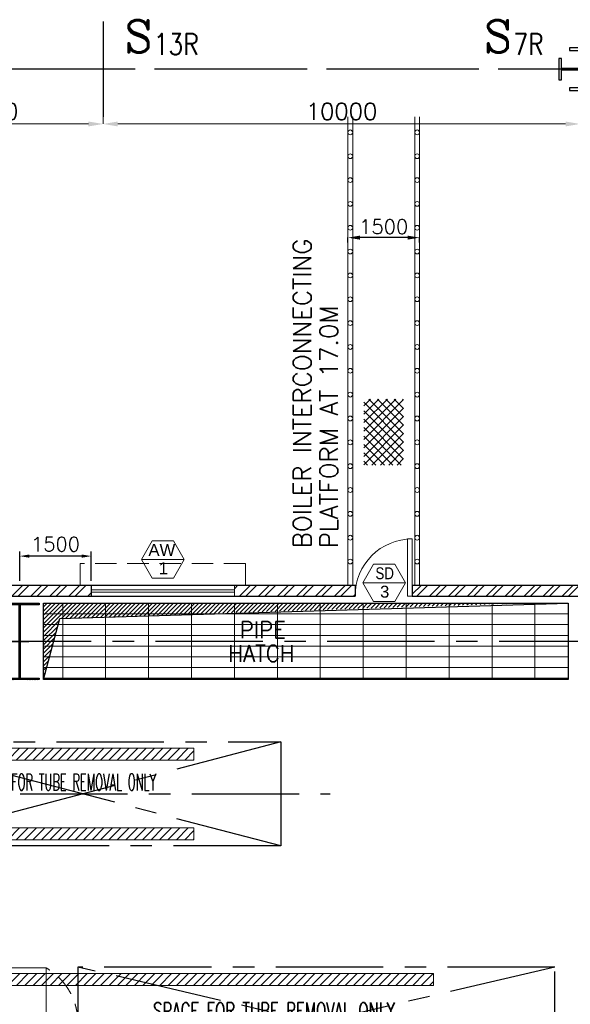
# Model space of a CAD drawing. Header units: inches. Extents: x 306235 to 1392759, y -66369 to 421098.
# Tile 80 of 91: x 515700 to 527241, y 129514 to 150162. Entities that reach past the tile are written whole.
import ezdxf
from ezdxf.enums import TextEntityAlignment as Align

# ---------------------------------------------------------------- set-up
doc = ezdxf.new("R2010")
doc.units = ezdxf.units.IN
doc.header["$LTSCALE"] = 1800
doc.header["$MEASUREMENT"] = 0
for name, pattern in [('1 NORTH ELEVATION$0$NORTH ELEVATION$0$HIDDEN', [0.375, 0.25, -0.125]), ('CENTER', [2, 1.25, -0.25, 0.25, -0.25]), ('CENTER2', [1.125, 0.75, -0.125, 0.125, -0.125]), ('HIDDEN', [0.375, 0.25, -0.125])]:
    doc.linetypes.add(name, pattern=pattern)
doc.layers.get('0').update_dxf_attribs({"color": 253, "lineweight": 9})
for name, color, linetype, lineweight in [('2CON', 1, 'Continuous', 13), ('A-DOOR', 31, 'Continuous', 9), ('A-REMOVABLE GRATING', 252, 'Continuous', 9), ('A-WIN TAG', 3, 'Continuous', 13), ('A-WIN TAG TEXT', 3, 'Continuous', 13), ('EQUIP', 8, 'HIDDEN', 9), ('STEEL', 231, 'Continuous', 18), ('SUNSHADE', 2, '1 NORTH ELEVATION$0$NORTH ELEVATION$0$HIDDEN', 13), ('WALL HATCH', 251, 'Continuous', 13), ('WINDOW', 3, 'Continuous', 13)]:
    doc.layers.add(name, color=color, linetype=linetype, lineweight=lineweight)
for name, color, linetype in [('CEN', 2, 'CENTER'), ('COL', 1, 'Continuous'), ('DIM', 4, 'Continuous'), ('EXPERIMENT', 6, 'Continuous'), ('GRID', 251, 'CENTER'), ('OPENING', 40, 'Continuous'), ('TEXT', 3, 'Continuous'), ('WALL', 6, 'Continuous')]:
    doc.layers.add(name, color=color, linetype=linetype)
doc.styles.add('C4', font='COMPLEX', dxfattribs={"width": 0.75, "height": 625})
doc.styles.add('COMPLEX', font='complex')
doc.styles.add('ROAMNS', font='ROMANS.shx')
doc.styles.add('ROMANS', font='romans.shx')
doc.styles.add('ROMANT', font='romant')
doc.styles.add('S3', font='simplex.shx', dxfattribs={"width": 0.75, "height": 320})
doc.styles.get("Standard").update_dxf_attribs({"font": 'arial.ttf'})
doc.dimstyles.new('DIM INT 1', dxfattribs={"dimtxt": 300, "dimasz": 200, "dimexe": 100, "dimexo": 100, "dimgap": 100, "dimtad": 1, "dimdec": 0, "dimzin": 13, "dimdsep": 46, "dimlunit": 5, "dimtxsty": 'ROAMNS', "dimblk1": 'CLOSEDBLANK', "dimcen": 0.09, "dimclrd": 9, "dimclre": 9, "dimclrt": 4, "dimadec": 0, "dimazin": 0, "dimtfac": 1, "dimtdec": 0, "dimtix": 1, "dimtmove": 2, "dimatfit": 3, "dimfxl": 1, "dimtolj": 1, "dimtzin": 13, "dimarcsym": 0})
doc.dimstyles.new('STANDARD1', dxfattribs={"dimtxt": 300, "dimasz": 250, "dimexe": 0, "dimexo": 0, "dimgap": 80, "dimtad": 1, "dimdec": 0, "dimzin": 0, "dimdsep": 46, "dimtxsty": 'ROMANS', "dimcen": 0, "dimclrd": 4, "dimclre": 4, "dimclrt": 7, "dimadec": 0, "dimazin": 0, "dimtfac": 0.09, "dimtdec": 0, "dimtix": 1, "dimtofl": 0, "dimtmove": 0, "dimatfit": 3, "dimfxl": 1, "dimtolj": 1, "dimtzin": 0, "dimarcsym": 0})
doc.dimstyles.new('USER175', dxfattribs={"dimscale": 175, "dimtxt": 2, "dimasz": 1.75, "dimexe": 0, "dimexo": 0, "dimgap": 0.5, "dimtad": 1, "dimdec": 0, "dimzin": 0, "dimdsep": 46, "dimtxsty": 'ROMANS', "dimcen": 0, "dimclrd": 4, "dimclre": 4, "dimclrt": 4, "dimadec": 0, "dimazin": 0, "dimtfac": 0.09, "dimtdec": 0, "dimtix": 1, "dimtofl": 0, "dimtmove": 0, "dimatfit": 3, "dimfxl": 1, "dimtolj": 1, "dimtzin": 0, "dimarcsym": 0})

# ---------------------------------------------------------------- blocks, each defined once
blk = doc.blocks.new('c colm')
at = {"layer": 'COL'}
h = blk.add_hatch(dxfattribs=at)
h.set_pattern_fill('ANSI31', color=256, scale=200, style=0)
h.set_pattern_definition([(45, (66000, -4e-11), (-17.6776695, 17.6776695), [])])
h.paths.add_polyline_path([(157699, 119449), (157287, 119449), (157287, 119417), (157699, 119417)])
h.paths.add_polyline_path([(157287, 119449), (156874, 119449), (156874, 119417), (157287, 119417)])
h.paths.add_polyline_path([(157299, 120985), (157287, 120985), (157287, 119449), (157299, 119449)])
h.paths.add_polyline_path([(157287, 120985), (157274, 120985), (157274, 119449), (157287, 119449)])
h.paths.add_polyline_path([(157699, 121017), (157287, 121017), (157287, 120985), (157699, 120985)])
h.paths.add_polyline_path([(157287, 121017), (156874, 121017), (156874, 120985), (157287, 120985)])
at = {"layer": 'CEN'}
for p, q in [((157287, 119417), (157287, 121017)), ((157095, 120217), (157478, 120217))]:
    blk.add_line(p, q, dxfattribs=at)
at = {"layer": 'COL'}
for points in [[(156874, 121017), (157699, 121017), (157699, 120985), (156874, 120985)], [(157274, 120985), (157299, 120985), (157299, 119449), (157274, 119449)], [(156874, 119449), (157699, 119449), (157699, 119417), (156874, 119417)]]:
    blk.add_lwpolyline(points, close=True, dxfattribs=at)
blk = doc.blocks.new('*D764')
at = {"layer": 'Defpoints', "color": 0, "transparency": 16777216}
for p in [(0, 0), (4750, -400), (0, -1150)]:
    blk.add_point(p, dxfattribs=at)
at = {"layer": 'DIM', "color": 4, "lineweight": -2, "transparency": 16777216}
for p, q in [((0, 0), (0, -1150)), ((4750, -400), (4750, -1150)), ((4444, -1150), (306, -1150))]:
    blk.add_line(p, q, dxfattribs=at)
at = {"layer": 'DIM', "color": 4, "transparency": 16777216}
for points in [[(306, -1099), (306, -1201), (0, -1150)], [(4444, -1099), (4444, -1201), (4750, -1150)]]:
    blk.add_solid(points, dxfattribs=at)
at = {"layer": 'DIM', "color": 4, "transparency": 16777216, "insert": (2375, -888), "char_height": 350, "attachment_point": 5, "style": 'ROMANS'}
blk.add_mtext('\\A1;4750', dxfattribs=at)
blk = doc.blocks.new('*D765')
at = {"layer": 'Defpoints', "color": 0, "transparency": 16777216}
for p in [(4750, -400), (14750, -450), (14750, -1150)]:
    blk.add_point(p, dxfattribs=at)
at = {"layer": 'DIM', "color": 4, "lineweight": -2, "transparency": 16777216}
for p, q in [((4750, -400), (4750, -1150)), ((14750, -450), (14750, -1150)), ((5056, -1150), (14444, -1150))]:
    blk.add_line(p, q, dxfattribs=at)
at = {"layer": 'DIM', "color": 4, "transparency": 16777216}
for points in [[(5056, -1099), (5056, -1201), (4750, -1150)], [(14444, -1099), (14444, -1201), (14750, -1150)]]:
    blk.add_solid(points, dxfattribs=at)
at = {"layer": 'DIM', "color": 4, "transparency": 16777216, "insert": (9750, -888), "char_height": 350, "attachment_point": 5, "style": 'ROMANS'}
blk.add_mtext('\\A1;10000', dxfattribs=at)
blk = doc.blocks.new('*D927')
at = {"layer": 'Defpoints', "color": 0, "transparency": 16777216}
for p in [(515700, 138913), (515700, 138295), (517200, 138295)]:
    blk.add_point(p, dxfattribs=at)
at = {"layer": 'DIM', "color": 9, "lineweight": -2, "transparency": 16777216}
for p, q in [((515700, 138395), (515700, 139013)), ((517200, 138395), (517200, 139013)), ((517000, 138913), (515900, 138913))]:
    blk.add_line(p, q, dxfattribs=at)
at = {"layer": 'DIM', "color": 9, "transparency": 16777216}
for points in [[(515900, 138946), (515900, 138879), (515700, 138913)], [(517000, 138946), (517000, 138879), (517200, 138913)]]:
    blk.add_solid(points, dxfattribs=at)
at = {"layer": 'DIM', "color": 4, "transparency": 16777216, "insert": (516450, 139163), "char_height": 300, "attachment_point": 5, "style": 'ROAMNS'}
blk.add_mtext('\\A1;1500', dxfattribs=at)
blk = doc.blocks.new('_ClosedBlank')
at = {"color": 0, "linetype": 'ByBlock', "lineweight": -2}
for p, q in [((-1, 0.17), (0, 0)), ((-1, 0.17), (-1, -0.17)), ((0, 0), (-1, -0.17))]:
    blk.add_line(p, q, dxfattribs=at)
blk = doc.blocks.new('*D969')
at = {"layer": 'Defpoints', "color": 0, "transparency": 16777216}
for p in [(522580, 145592), (522580, 145492), (524080, 145492)]:
    blk.add_point(p, dxfattribs=at)
at = {"layer": 'DIM', "color": 4, "lineweight": -2, "transparency": 16777216}
for p, q in [((522580, 145492), (522580, 145592)), ((523830, 145592), (522830, 145592)), ((524080, 145492), (524080, 145592))]:
    blk.add_line(p, q, dxfattribs=at)
at = {"layer": 'DIM', "color": 4, "transparency": 16777216}
for points in [[(522830, 145634), (522830, 145550), (522580, 145592)], [(523830, 145634), (523830, 145550), (524080, 145592)]]:
    blk.add_solid(points, dxfattribs=at)
at = {"layer": 'DIM', "color": 7, "transparency": 16777216, "insert": (523330, 145822), "char_height": 300, "attachment_point": 5, "style": 'ROMANS'}
blk.add_mtext('\\A1;1500', dxfattribs=at)
blk = doc.blocks.new('M_Door Single - 1200 x 2100mm D1-Level 1')
at = {"layer": 'A-DOOR'}
for p, q in [((500, 115), (500, 1315)), ((600, 1315), (500, 1315)), ((600, 115), (600, 1315)), ((600, 115), (500, 115))]:
    blk.add_line(p, q, dxfattribs=at)
blk.add_arc((600, 115), 1200, 90, 180, dxfattribs=at)
blk = doc.blocks.new('A$C69771F75')
at = {"layer": 'OPENING'}
h = blk.add_hatch(dxfattribs=at)
h.set_pattern_fill('ANSI31', color=256, scale=500, style=0)
h.set_pattern_definition([(45, (33194.6, -3e-10), (-44.19417, 44.19417), [])])
h.paths.add_polyline_path([(-4340, 550), (-2440, 550), (-2440, 491), (-4130, 437), (-4340, -550)])
h.paths.add_polyline_path([(-2440, 550), (-740, 550), (-2440, 491)])
at = {"layer": 'STEEL'}
h = blk.add_hatch(dxfattribs=at)
h.set_pattern_fill('ANSI31', color=8, scale=1000, style=0)
h.set_pattern_definition([(45, (9091.21, 436.72), (-88.3883, 88.3883), [])])
h.paths.add_polyline_path([(19673, 1035), (19673, 785), (2630, 785), (2630, 1035)])
h = blk.add_hatch(dxfattribs=at)
h.set_pattern_fill('ANSI31', color=8, scale=1000, style=0)
h.set_pattern_definition([(45, (9091.21, -1383.28), (-88.3883, 88.3883), [])])
h.paths.add_polyline_path([(19673, -785), (19673, -1035), (2630, -1035), (2630, -785)])
at = {"layer": 'CEN', "color": 8, "linetype": 'CENTER'}
for p, q in [((160, 2361), (160, -1415)), ((-1175, 305), (-1175, -305)), ((1530, 210), (1530, -210)), ((8460, 225), (8460, -225)), ((10350, 240), (10350, -252)), ((0, 175), (0, -175)), ((2880, 175), (2880, -175)), ((9180, 175), (9180, -175)), ((1530, -1400), (1530, -1155))]:
    blk.add_line(p, q, dxfattribs=at)
at = {"layer": 'CEN', "color": 8}
for p, q in [((22222, 1170), (12222, -1170)), ((22222, -1170), (12222, 1170)), ((5775, -1350), (5625, -1350)), ((6816, -1350), (6666, -1350))]:
    blk.add_line(p, q, dxfattribs=at)
at = {"layer": 'CEN'}
for p, q in [((-2540, 600), (-2540, -600)), ((-690, 0), (-4618, 0))]:
    blk.add_line(p, q, dxfattribs=at)
at = {"layer": 'CEN', "linetype": 'CENTER'}
blk.add_line((19673, 0), (-1890, 0), dxfattribs=at)
at = {"layer": 'CEN', "color": 8, "linetype": 'CENTER2', "ltscale": 0.25}
for p, q in [((5700, 0), (5700, -1350)), ((6210, 0), (6741, -1350))]:
    blk.add_line(p, q, dxfattribs=at)
at = {"layer": 'CEN', "color": 8}
blk.add_lwpolyline([(22222, 1170), (12222, 1170), (12222, -1170), (22222, -1170)], close=True, dxfattribs=at)
at = {"layer": 'EQUIP', "color": 8, "linetype": 'Continuous'}
for p, q in [((-350, 1170), (-350, -1170)), ((400, 1170), (-350, 1170)), ((400, 1170), (400, -1170)), ((11554, 1155), (400, 1155)), ((11554, 1155), (11554, -1155)), ((-1308, 250), (-1845, 250)), ((-1845, 250), (-1845, -250)), ((-1308, -250), (-1845, -250)), ((400, -1170), (-350, -1170)), ((11554, -1155), (400, -1155)), ((1352, -1400), (1352, -1155)), ((1708, -1400), (1708, -1155)), ((1352, -1400), (1708, -1400))]:
    blk.add_line(p, q, dxfattribs=at)
at = {"layer": 'EQUIP', "color": 8}
for p, q in [((-772, 305), (-1175, 305)), ((-60, -60), (60, 60)), ((-58, 58), (58, -58)), ((2820, -60), (2940, 60)), ((2822, 58), (2938, -58)), ((5670, 0), (5670, -1318)), ((5730, 0), (5730, -1317)), ((6238, 11), (6757, -1308)), ((9120, -60), (9240, 60)), ((9122, 58), (9238, -58)), ((6182, -11), (6702, -1331)), ((-772, -305), (-1175, -305))]:
    blk.add_line(p, q, dxfattribs=at)
blk.add_lwpolyline([(-1175, 305, -0.186311), (-1048, 256, -0.036505), (-1022, 228, -0.032991), (-904, 160, -0.084887), (-877, 0, -0.084887), (-904, -160, -0.032991), (-1022, -228, -0.036505), (-1048, -256, -0.186311), (-1175, -305, -0.186311), (-1302, -256, -0.101773), (-1364, -170, -0.060422), (-1390, -90, -0.046761), (-1398, 0, -0.046761), (-1390, 90, -0.060422), (-1364, 170, -0.101773), (-1302, 256, -0.186311)], format="xyb", close=True, dxfattribs=at)
at = {"layer": 'EQUIP', "color": 8, "linetype": 'Continuous'}
for centre, radius in [((1530, 0), 162), ((5700, 0), 30), ((5700, 0), 30), ((6210, 0), 30), ((6210, 0), 30), ((9180, 0), 94.5), ((9180, 0), 44.5), ((10350, 0), 188), ((10350, 0), 124)]:
    blk.add_circle(centre, radius, dxfattribs=at)
at = {"layer": 'EQUIP', "color": 8, "linetype": 'HIDDEN', "ltscale": 0.3}
blk.add_circle((8460, 0), 178, dxfattribs=at)
at = {"layer": 'EQUIP', "color": 8}
for centre in [(5700, -1350), (6742, -1350)]:
    blk.add_circle(centre, 44.5, dxfattribs=at)
at = {"layer": 'EQUIP', "color": 8, "linetype": 'Continuous'}
for centre, start, end in [((-160, 46), 99.5834, 168.397), ((-160, -46), 191.603, 260.4166)]:
    blk.add_arc(centre, 1140, start, end, dxfattribs=at)
at = {"layer": 'EQUIP', "color": 8}
for centre, radius, start, end in [((10890, 0), 1332, 299.9106, 60.0894), ((-1031, 0), 400, 310.2631, 49.7369)]:
    blk.add_arc(centre, radius, start, end, dxfattribs=at)
at = {"layer": 'OPENING'}
blk.add_lwpolyline([(-740, 550), (-4340, 550), (-4340, -550), (-740, -550)], close=True, dxfattribs=at)
blk.add_lwpolyline([(-4340, -550), (-4130, 437), (-740, 550)], dxfattribs=at)
at = {"layer": 'STEEL', "color": 8}
for points in [[(2630, 785), (19673, 785), (19673, 1035), (2630, 1035)], [(2630, -1035), (19673, -1035), (19673, -785), (2630, -785)]]:
    blk.add_lwpolyline(points, close=True, dxfattribs=at)
at = {"layer": 'EQUIP', "color": 8, "linetype": 'Continuous', "style": 'ROMANS', "width": 0.9}
for s, p in [('S3', (10547, 67)), ('FS', (-383, -335)), ('S1', (1692, -276)), ('RS', (2957, -261)), ('S11', (7801, -246)), ('RS', (8722, -261)), ('S2', (1375, -1101))]:
    blk.add_text(s, height=200, dxfattribs=at).set_placement(p)
at = {"layer": 'EQUIP', "color": 8, "linetype": 'Continuous', "insert": (9040, 50), "char_height": 200, "attachment_point": 9, "style": 'ROMANS'}
blk.add_mtext('\\A1;S4', dxfattribs=at)
at = {"layer": 'EXPERIMENT', "color": 8, "style": 'COMPLEX', "width": 0.8}
blk.add_text('H.P. HEATER-8', height=500, dxfattribs=at).set_placement((2368, -2550))
at = {"layer": 'TEXT', "color": 8, "style": 'ROMANS', "width": 0.8}
blk.add_text('REF.', height=250, rotation=90, dxfattribs=at).set_placement((97, 1878))
at = {"layer": 'TEXT', "color": 3, "style": 'ROMANS', "width": 0.8}
for s, p in [('3600X1100MM', (-5697, 1288)), ('OPENING', (-5286, 888))]:
    blk.add_text(s, height=300, dxfattribs=at).set_placement(p)
at = {"layer": 'TEXT', "color": 8}
for s, height, style, width, p in [('SPACE FOR TUBE REMOVAL ONLY', 350, 'ROMANS', 0.65, (13801, 75)), ('H.P. HEATER-8', 300, 'ROMANT', 0.75, (2942, 91)), ('EL.18.85M', 300, 'ROMANT', 0.75, (3480, -379))]:
    blk.add_text(s, height=height, dxfattribs=dict(at, style=style, width=width)).set_placement(p)
at = {"layer": 'DIM'}
blk.add_leader([(-2660, 550), (-3247, 1238), (-5697, 1238)], dimstyle='STANDARD1', dxfattribs=at)
blk = doc.blocks.new('A$C02D06DBF')
at = {"layer": 'OPENING'}
h = blk.add_hatch(dxfattribs=at)
h.set_pattern_fill('ANSI31', color=256, scale=500, style=0)
h.set_pattern_definition([(45, (33194.6, -3e-10), (-44.19417, 44.19417), [])])
h.paths.add_polyline_path([(-4340, 550), (-2440, 550), (-2440, 491), (-4130, 437), (-4340, -550)])
h.paths.add_polyline_path([(-2440, 550), (-740, 550), (-2440, 491)])
at = {"layer": 'STEEL'}
h = blk.add_hatch(dxfattribs=at)
h.set_pattern_fill('ANSI31', color=8, scale=1000, style=0)
h.set_pattern_definition([(45, (-10663.04, 1498.69), (-88.38835, 88.38835), [])])
h.paths.add_polyline_path([(1920, 960), (1920, 710), (16155, 710), (16155, 960)])
h = blk.add_hatch(dxfattribs=at)
h.set_pattern_fill('ANSI31', color=8, scale=1000, style=0)
h.set_pattern_definition([(45, (-10663.04, -171.31), (-88.38835, 88.38835), [])])
h.paths.add_polyline_path([(1920, -710), (1920, -960), (16155, -960), (16155, -710)])
at = {"layer": 'CEN', "color": 8}
for p, q in [((160, 1787), (160, -1345)), ((17975, -1090), (9675, 1090)), ((17975, 1090), (9675, -1090)), ((0, 843), (0, -175)), ((-1175, -305), (-1175, 305)), ((-1890, 0), (19007, 0))]:
    blk.add_line(p, q, dxfattribs=at)
at = {"layer": 'CEN', "color": 8, "linetype": 'CENTER'}
for p, q in [((960, 1333), (960, -175)), ((2170, -175), (2170, 175)), ((5760, 175), (5760, -175)), ((7170, -175), (7170, 175))]:
    blk.add_line(p, q, dxfattribs=at)
at = {"layer": 'CEN'}
for p, q in [((-2540, 600), (-2540, -600)), ((-690, 0), (-4618, 0)), ((-690, 0), (-3790, 0))]:
    blk.add_line(p, q, dxfattribs=at)
at = {"layer": 'CEN', "color": 8, "linetype": 'CENTER2', "ltscale": 0.25}
for p, q in [((4260, 0), (4260, -1270)), ((4770, 0), (5278, -1270)), ((4185, -1270), (4335, -1270)), ((5203, -1270), (5353, -1270))]:
    blk.add_line(p, q, dxfattribs=at)
at = {"layer": 'CEN', "color": 8}
blk.add_lwpolyline([(9675, 1090), (17975, 1090), (17975, -1090), (9675, -1090)], close=True, dxfattribs=at)
at = {"layer": 'EQUIP', "color": 8}
for p, q in [((-350, -1170), (-350, 1170)), ((400, 1170), (-350, 1170)), ((400, -1170), (400, 1170)), ((400, 1090), (9025, 1090)), ((9025, -1090, 150), (9025, 1090, 150)), ((-772, 305), (-1175, 305)), ((60, -60), (-60, 60)), ((58, 58), (-58, -58)), ((2230, -60), (2110, 60)), ((2228, 58), (2112, -58)), ((4230, 0, 150), (4230, -1238, 150)), ((4290, 0, 150), (4290, -1237, 150)), ((4798, 11, 150), (5294, -1228, 150)), ((7230, -60), (7110, 60)), ((7228, 58), (7112, -58)), ((4742, -11, 150), (5238, -1251, 150)), ((-772, -305), (-1175, -305)), ((400, -1170), (-350, -1170)), ((400, -1090), (9025, -1090))]:
    blk.add_line(p, q, dxfattribs=at)
at = {"layer": 'EQUIP', "color": 8, "linetype": 'Continuous'}
for p, q in [((-1308, 250), (-1845, 250)), ((-1845, -250), (-1845, 250)), ((-1308, -250), (-1845, -250)), ((824, -1090), (824, -1300)), ((1096, -1090), (1096, -1300)), ((1096, -1300), (824, -1300))]:
    blk.add_line(p, q, dxfattribs=at)
at = {"layer": 'EQUIP', "color": 8}
blk.add_lwpolyline([(-1175, -305, 0.186311), (-1048, -256, 0.036505), (-1022, -228, 0.032991), (-904, -160, 0.084887), (-877, 0, 0.084887), (-904, 160, 0.032991), (-1022, 228, 0.036505), (-1048, 256, 0.186311), (-1175, 305, 0.186311), (-1302, 256, 0.101773), (-1364, 170, 0.060422), (-1390, 90, 0.046761), (-1398, 0, 0.046761), (-1390, -90, 0.060422), (-1364, -170, 0.101773), (-1302, -256, 0.186311)], format="xyb", close=True, dxfattribs=at)
at = {"layer": 'EQUIP', "color": 8, "linetype": 'Continuous'}
for centre, radius in [((960, 0), 110), ((4260, 0), 30), ((4260, 0, 150), 30), ((4770, 0), 30), ((4770, 0, 150), 30), ((7170, 0), 94.5), ((7170, 0), 44.5)]:
    blk.add_circle(centre, radius, dxfattribs=at)
at = {"layer": 'EQUIP', "color": 8, "linetype": 'HIDDEN', "ltscale": 0.3}
blk.add_circle((5760, 0), 136, dxfattribs=at)
at = {"layer": 'EQUIP', "color": 8}
for centre in [(4260, -1270, 150), (5278, -1270, 150)]:
    blk.add_circle(centre, 44.5, dxfattribs=at)
at = {"layer": 'EQUIP', "color": 8, "linetype": 'Continuous'}
for start, end in [(101.977, 166.3258), (193.6742, 258.023)]:
    blk.add_arc((-102, 0), 1196, start, end, dxfattribs=at)
at = {"layer": 'EQUIP', "color": 8}
for centre, radius, start, end in [((8437, 0, -150), 1239, 298.3572, 61.6428), ((-1031, 0), 400, 310.2631, 49.7369)]:
    blk.add_arc(centre, radius, start, end, dxfattribs=at)
at = {"layer": 'OPENING'}
blk.add_lwpolyline([(-740, 550), (-4340, 550), (-4340, -550), (-740, -550)], close=True, dxfattribs=at)
blk.add_lwpolyline([(-4340, -550), (-4130, 437), (-740, 550)], dxfattribs=at)
at = {"layer": 'STEEL', "color": 8}
for points in [[(1920, 960), (16155, 960), (16155, 710), (1920, 710)], [(1920, -710), (16155, -710), (16155, -960), (1920, -960)]]:
    blk.add_lwpolyline(points, close=True, dxfattribs=at)
at = {"layer": 'EQUIP', "color": 8, "linetype": 'Continuous', "style": 'ROMANS', "width": 0.9}
for s, p in [('S1', (1108, 109)), ('FS', (-388, -274)), ('RS', (2244, -274)), ('S11', (5902, -267)), ('RS', (7271, -274)), ('S2', (1004, -989))]:
    blk.add_text(s, height=200, dxfattribs=at).set_placement(p)
at = {"layer": 'EQUIP', "color": 8, "linetype": 'Continuous', "insert": (7310, 50), "char_height": 200, "attachment_point": 7, "style": 'ROMANS'}
blk.add_mtext('\\A1;S4', dxfattribs=at)
at = {"layer": 'EXPERIMENT', "color": 8, "style": 'COMPLEX', "width": 0.8}
blk.add_text('H.P. HEATER-9', height=500, dxfattribs=at).set_placement((6035, -1839))
at = {"layer": 'TEXT', "color": 8, "style": 'ROMANS', "width": 0.8}
blk.add_text('REF.', height=250, rotation=90, dxfattribs=at).set_placement((90, 1445))
at = {"layer": 'TEXT', "color": 3, "style": 'ROMANS', "width": 0.8}
for s, p in [('3600X1100MM', (-5697, 1288)), ('OPENING', (-5227, 888))]:
    blk.add_text(s, height=300, dxfattribs=at).set_placement(p)
at = {"layer": 'TEXT', "color": 8}
for s, height, style, width, p in [('SPACE FOR TUBE REMOVAL ONLY', 350, 'ROMANS', 0.5, (11460, 75)), ('H.P. HEATER-9', 300, 'ROMANT', 0.75, (2680, 95)), ('EL 18.85M', 300, 'ROMANT', 0.75, (2680, -395))]:
    blk.add_text(s, height=height, dxfattribs=dict(at, style=style, width=width)).set_placement(p)
at = {"layer": 'DIM'}
blk.add_leader([(-2660, 550), (-3247, 1238), (-5697, 1238)], dimstyle='STANDARD1', dxfattribs=at)
blk = doc.blocks.new('D-ROW BOILER COLUMNS')
at = {"layer": 'CEN'}
blk.add_line((4750, 1000), (4750, -1000), dxfattribs=at)
at = {"layer": 'COL'}
for points in [[(14737.5, -394), (14525, -394), (14525, -450), (14975, -450)], [(14975, 450), (14525, 450), (14525, 394), (14737.5, 394)], [(14737.5, 12.5), (14356, 12.5), (14356, 225), (14300, 225), (14300, -225), (14356, -225), (14356, -12.5), (14737.5, -12.5)]]:
    blk.add_lwpolyline(points, dxfattribs=at)
at = {"layer": 'TEXT', "style": 'C4', "text_generation_flag": 6}
for p in [(5200, 350), (12738, 350)]:
    blk.add_text('S', height=675, rotation=180, dxfattribs=at).set_placement(p)
at = {"layer": 'TEXT', "style": 'S3', "width": 0.8}
for s, p in [('13R', (5812, 297.5)), ('7R', (13350, 297.5))]:
    blk.add_text(s, height=450, dxfattribs=at).set_placement(p)
at = {"layer": 'DIM'}
for base, p2, picture, middle in [((0, -1150), (0, 0), '*D764', (2375, -887.5)), ((14750, -1150), (14750, -450), '*D765', (9750, -887.5))]:
    dim = blk.add_linear_dim(base=base, p1=(4750, -400), p2=p2, dimstyle='USER175', dxfattribs=at)
    dim.commit()
    dim.dimension.update_dxf_attribs({"geometry": picture, "text_midpoint": middle})

msp = doc.modelspace()

# ---------------------------------------------------------------- hatches: boundary and pattern name
at = {"layer": 'A-REMOVABLE GRATING'}
h = msp.add_hatch(dxfattribs=at)
h.set_pattern_fill('GRATE', color=256, scale=7200, style=0)
h.paths.add_polyline_path([(516197.7, 137925), (527197.7, 137925), (527197.7, 136325), (516197.7, 136325)])
at = {"layer": 'OPENING'}
h = msp.add_hatch(dxfattribs=at)
h.set_pattern_fill('ANSI31', color=256, scale=500, style=0)
h.set_pattern_definition([(45, (9711.23, 39097.354), (-44.194174, 44.194174), [])])
h.paths.add_polyline_path([(526197.7, 137925), (516197.7, 137925), (516197.7, 137125), (516412.1, 137125), (516540.7, 137605.2)])
h.paths.add_polyline_path([(516412.1, 137125), (516197.7, 137125), (516197.7, 136325)])
at = {"layer": 'STEEL'}
h = msp.add_hatch(dxfattribs=at)
h.set_pattern_fill('ANSI37', color=256, scale=1000, style=0)
h.set_pattern_definition([(45, (467086.56, 21893.94), (-88.38835, 88.38835), []), (135, (467086.56, 21893.94), (-88.38835, -88.38835), [])])
h.paths.add_polyline_path([(522911.9, 142206.9), (523747.5, 142206.9), (523747.5, 140823), (522911.9, 140823)])
at = {"layer": 'WALL HATCH'}
h = msp.add_hatch(dxfattribs=at)
h.set_pattern_fill('ANSI32', color=256, scale=750, angle=-1.3e-14, style=0)
h.paths.add_polyline_path([(515697.7, 138305), (514199.5, 138305), (514199.5, 138075), (515697.7, 138075)])
h.paths.add_polyline_path([(517199.5, 138305), (515697.7, 138305), (515697.7, 138075), (517199.5, 138075)])
h = msp.add_hatch(dxfattribs=at)
h.set_pattern_fill('ANSI32', color=256, scale=750, angle=-1.3e-14, style=0)
h.paths.add_polyline_path([(522729.7, 138305), (520199.5, 138305), (520199.5, 138075), (522729.7, 138075)])
h = msp.add_hatch(dxfattribs=at)
h.set_pattern_fill('ANSI32', color=256, scale=750, angle=-1.3e-14, style=0)
h.paths.add_polyline_path([(539697.7, 138305), (523929.7, 138305), (523929.7, 138075), (539697.7, 138075)])
h.paths.add_polyline_path([(540425.8, 138305), (539697.7, 138305), (539697.7, 138075), (540195.8, 138075), (540195.8, 137125), (540977.7, 137125), (540977.7, 137240), (540425.8, 137240)])

# ---------------------------------------------------------------- linework, layer by layer
at = {"layer": '2CON'}
for p, q in [((519149.5, 138843), (518249.5, 138843)), ((523789.5, 138353.6), (522889.5, 138353.6))]:
    msp.add_line(p, q, dxfattribs=at)
at = {"layer": 'A-WIN TAG'}
for points in [[(518474.5, 139232.7), (518249.5, 138843), (518474.5, 138453.3), (518924.5, 138453.3), (519149.5, 138843), (518924.5, 139232.7)], [(523114.5, 138743.3), (522889.5, 138353.6), (523114.5, 137963.8), (523564.5, 137963.8), (523789.5, 138353.6), (523564.5, 138743.3)]]:
    msp.add_lwpolyline(points, close=True, dxfattribs=at)
at = {"layer": 'GRID'}
for p, q in [((546023.4, 149125.3), (397397.7, 149125.3)), ((550478.3, 149125.3), (464159.6, 149125.3)), ((545997.7, 137125), (441197.7, 137125))]:
    msp.add_line(p, q, dxfattribs=at)
at = {"layer": 'OPENING'}
msp.add_lwpolyline([(516197.7, 137925), (527197.7, 137925), (527197.7, 136325), (516197.7, 136325)], close=True, dxfattribs=at)
msp.add_lwpolyline([(516197.7, 136325), (516540.7, 137605.2), (527197.7, 137925)], dxfattribs=at)
at = {"layer": 'STEEL'}
for centre in [(522629.7, 145299.3), (524029.7, 145299.3), (522629.7, 144799.3), (524029.7, 144799.3), (522629.7, 144299.3), (524029.7, 144299.3), (522629.7, 143799.3), (524029.7, 143799.3), (522629.7, 143299.3), (524029.7, 143299.3), (522629.7, 142799.3), (524029.7, 142799.3), (522629.7, 142299.3), (524029.7, 142299.3), (522629.7, 141799.3), (524029.7, 141799.3), (522629.7, 141299.3), (524029.7, 141299.3), (522629.7, 140799.3), (524029.7, 140799.3), (522629.7, 140299.3), (524029.7, 140299.3), (522629.7, 139799.3), (524029.7, 139799.3), (522629.7, 139299.3), (524029.7, 139299.3), (522629.7, 138799.3), (524029.7, 138799.3)]:
    msp.add_circle(centre, 50, dxfattribs=at)
at = {"layer": 'SUNSHADE'}
msp.add_lwpolyline([(520429.5, 138305), (520429.5, 138755), (516969.5, 138755), (516969.5, 138305)], dxfattribs=at)
at = {"layer": 'WALL'}
for p, q in [((473064.7, 138305), (522729.7, 138305)), ((517199.5, 138305), (517199.5, 138075)), ((522729.7, 138305), (522729.7, 138075)), ((523929.7, 138305), (523929.7, 138075)), ((523929.7, 138305), (540425.8, 138305)), ((473064.7, 138075), (522729.7, 138075)), ((523929.7, 138075), (540195.8, 138075))]:
    msp.add_line(p, q, dxfattribs=at)
at = {"layer": 'WINDOW', "ltscale": 100}
for p, q in [((520199.5, 138206.3), (517199.5, 138206.3)), ((520199.5, 138156.3), (517199.5, 138156.3))]:
    msp.add_line(p, q, dxfattribs=at)
msp.add_lwpolyline([(517199.5, 138075), (517199.5, 138305), (520199.5, 138305), (520199.5, 138075)], close=True, dxfattribs=at)

# ---------------------------------------------------------------- block references
for name, p in [('c colm', (358411, 16907.6)), ('A$C02D06DBF', (503197.7, 133925)), ('A$C69771F75', (504697.7, 129125))]:
    msp.add_blockref(name, p)
at = {"layer": 'A-DOOR'}
msp.add_blockref('M_Door Single - 1200 x 2100mm D1-Level 1', (523329.7, 137960), dxfattribs=at)

# ---------------------------------------------------------------- texts
at = {"layer": 'A-WIN TAG TEXT'}
for s, p in [('AW', (518679.9, 139043)), ('1', (518711.1, 138657.2)), ('3', (523351, 138167.7))]:
    msp.add_text(s, height=250, dxfattribs=at).set_placement(p, align=Align.MIDDLE)
at = {"layer": 'A-WIN TAG TEXT', "width": 0.8}
msp.add_text('SD', height=250, dxfattribs=at).set_placement((523350.8, 138553.5), align=Align.MIDDLE)
at = {"layer": 'TEXT', "color": 3, "style": 'ROMANS', "width": 0.936038}
for s, p in [(' PIPE', (520086.2, 137189.7, -1000)), ('HATCH', (520072.5, 136698))]:
    msp.add_text(s, height=350, dxfattribs=at).set_placement(p)
at = {"layer": 'TEXT', "color": 3, "insert": (522180.1, 139078), "char_height": 375, "attachment_point": 4, "rotation": 90, "style": 'ROMANS'}
msp.add_mtext('PLATFORM AT 17.0M', dxfattribs=at)

# ---------------------------------------------------------------- dimensions: what is measured, and where the dimension line sits
at = {"layer": 'DIM'}
dim = msp.add_linear_dim(base=(515699.5, 138912.6), p1=(517199.5, 138295), p2=(515699.5, 138295), dimstyle='DIM INT 1', override={"dimtmove": 0}, dxfattribs=at)
dim.commit()
dim.dimension.update_dxf_attribs({"geometry": '*D927', "text_midpoint": (516449.5, 139162.6)})

# ---------------------------------------------------------------- next in the draw order: block references
msp.add_blockref('D-ROW BOILER COLUMNS', (512697.7, 149125.3))

# ---------------------------------------------------------------- next in the draw order: linework, layer by layer
at = {"layer": 'STEEL'}
for p, q in [((522579.7, 138305), (522579.7, 148125)), ((522679.7, 138305), (522679.7, 148125)), ((523979.7, 138305), (523979.7, 148125)), ((524079.7, 138305), (524079.7, 148125))]:
    msp.add_line(p, q, dxfattribs=at)
for centre in [(522629.9, 147799.3), (524029.9, 147799.3), (524029.9, 147799.3), (522629.9, 147299.3), (524029.9, 147299.3), (522629.7, 146799.3), (524029.7, 146799.3), (522629.7, 146299.3), (524029.7, 146299.3), (522629.7, 145799.3), (524029.7, 145799.3)]:
    msp.add_circle(centre, 50, dxfattribs=at)

# ---------------------------------------------------------------- next in the draw order: texts
at = {"layer": 'TEXT', "color": 3, "insert": (521622.3, 139078), "char_height": 375, "attachment_point": 4, "rotation": 90, "style": 'ROMANS'}
msp.add_mtext('BOILER INTERCONNECTING', dxfattribs=at)

# ---------------------------------------------------------------- next in the draw order: dimensions: what is measured, and where the dimension line sits
at = {"layer": 'DIM'}
dim = msp.add_linear_dim(base=(522579.7, 145591.9), p1=(524079.7, 145491.9), p2=(522579.7, 145491.9), dimstyle='STANDARD1', dxfattribs=at)
dim.commit()
dim.dimension.update_dxf_attribs({"geometry": '*D969', "text_midpoint": (523329.7, 145821.9)})

doc.saveas('drawing.dxf')
